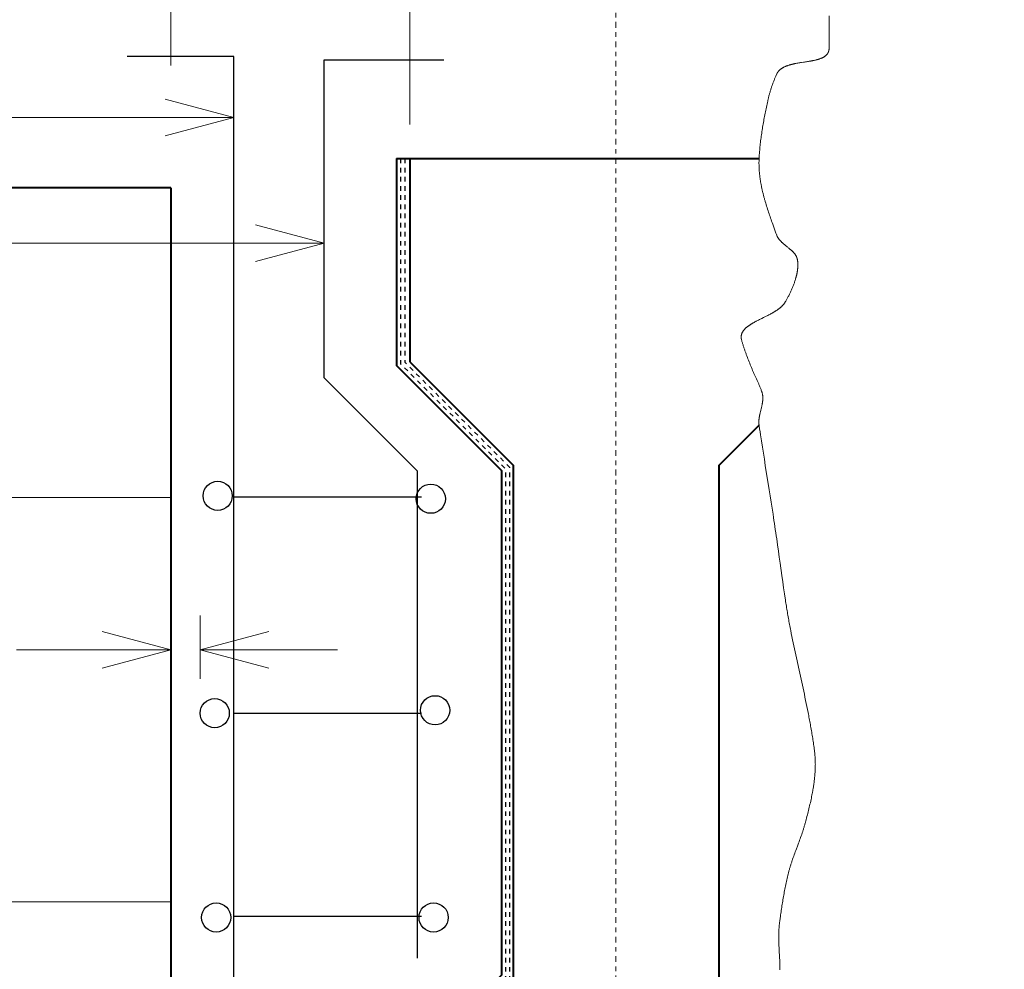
# Model space of a CAD drawing. Extents: x 0 to 958, y 0 to 252.
# Tile 13 of 16: x 264 to 286, y 202 to 223. Entities that reach past the tile are written whole.
import ezdxf
from ezdxf import colors
from ezdxf.entities.mleader import LeaderData, LeaderLine
from ezdxf.math import Vec2, Vec3

# ---------------------------------------------------------------- set-up
doc = ezdxf.new("R2010")
doc.units = 0
doc.header["$MEASUREMENT"] = 0
doc.linetypes.add('Wisdot2', pattern=[0.125, 0.0625, -0.0625])
doc.linetypes.add('Wisdot4', pattern=[0.28125, 0.125, -0.0625, 0.03125, -0.0625])
for name, color, linetype, lineweight in [('B_ANNO_BREAK', 7, 'Continuous', 18), ('B_ANNO_DIM', 7, 'Continuous', 18), ('B_ANNO_TEXT', 7, 'Continuous', 18), ('B_CNTR', 1, 'Wisdot4', 18), ('B_CONC_DECK', 1, 'Continuous', 40), ('B_CONC_GIRD', 50, 'Continuous', 40), ('B_DETAIL_HIDDEN', 7, 'Wisdot2', 25), ('B_REBAR', 5, 'Continuous', 25)]:
    doc.layers.add(name, color=color, linetype=linetype, lineweight=lineweight)
doc.styles.add('Annotative', font='calibri.ttf', dxfattribs={"height": 0.0625})
doc.styles.get("Standard").update_dxf_attribs({"font": 'calibri.ttf'})
doc.dimstyles.new('Annotative', dxfattribs={"dimscale": 0, "dimtxt": 0.0625, "dimasz": 0.0625, "dimexe": 0.03125, "dimexo": 0.03125, "dimgap": 0.03125, "dimtad": 1, "dimdec": 3, "dimzin": 3, "dimdsep": 46, "dimlunit": 4, "dimtxsty": 'Annotative', "dimblk": 'OPEN30', "dimcen": 0.03125, "dimclrd": 256, "dimclre": 256, "dimclrt": 256, "dimaunit": 1, "dimadec": 0, "dimazin": 0, "dimtfac": 0.75, "dimtdec": 3, "dimtofl": 0, "dimtmove": 0, "dimatfit": 3, "dimldrblk": 'OPEN30', "dimfxl": 1, "dimtfill": 1, "dimfrac": 1, "dimtolj": 1, "dimtzin": 0, "dimlwd": -1, "dimlwe": -1, "dimarcsym": 0})

# ---------------------------------------------------------------- blocks, each defined once
blk = doc.blocks.new('_Open30')
at = {"color": 0, "linetype": 'ByBlock', "lineweight": -2}
for p, q in [((-1, 0.268), (0, 0)), ((0, 0), (-1, -0.268)), ((0, 0), (-1, 0))]:
    blk.add_line(p, q, dxfattribs=at)
blk = doc.blocks.new('*D128')
at = {"layer": 'B_ANNO_DIM', "transparency": 16777216}
for p, q in [((267.446, 221.847), (267.446, 234.199)), ((272.663, 220.56), (272.663, 234.199)), ((268.946, 233.449), (271.163, 233.449))]:
    blk.add_line(p, q, dxfattribs=at)
at = {"layer": 'Defpoints', "color": 0, "transparency": 16777216}
for p in [(272.663, 233.449), (267.446, 221.097), (272.663, 219.81)]:
    blk.add_point(p, dxfattribs=at)
at = {"layer": 'B_ANNO_DIM', "transparency": 16777216, "xscale": 1.5, "yscale": 1.5, "zscale": 1.5, "rotation": 180}
blk.add_blockref('_Open30', (267.446, 233.449), dxfattribs=at)
at = {"layer": 'B_ANNO_DIM', "transparency": 16777216, "xscale": 1.5, "yscale": 1.5, "zscale": 1.5}
blk.add_blockref('_Open30', (272.663, 233.449), dxfattribs=at)
at = {"layer": 'B_ANNO_DIM', "transparency": 16777216, "insert": (270.054, 234.953), "char_height": 1.5, "attachment_point": 5, "style": 'Annotative', "bg_fill": 3, "box_fill_scale": 1.25, "bg_fill_color": 256, "bg_fill_true_color": 13158600, "bg_fill_transparency": 0}
blk.add_mtext('\\A1;7"', dxfattribs=at)
blk = doc.blocks.new('*D125')
at = {"layer": 'B_ANNO_DIM', "transparency": 16777216}
for p, q in [((268.084, 208.456), (268.084, 209.838)), ((265.946, 209.088), (259.47, 209.088)), ((269.584, 209.088), (271.084, 209.088))]:
    blk.add_line(p, q, dxfattribs=at)
at = {"layer": 'Defpoints', "color": 0, "transparency": 16777216}
for p in [(267.446, 209.088), (268.084, 209.088), (268.084, 207.706)]:
    blk.add_point(p, dxfattribs=at)
at = {"layer": 'B_ANNO_DIM', "transparency": 16777216, "xscale": 1.5, "yscale": 1.5, "zscale": 1.5}
blk.add_blockref('_Open30', (267.446, 209.088), dxfattribs=at)
at = {"layer": 'B_ANNO_DIM', "transparency": 16777216, "xscale": 1.5, "yscale": 1.5, "zscale": 1.5, "rotation": 180}
blk.add_blockref('_Open30', (268.084, 209.088), dxfattribs=at)
at = {"layer": 'B_ANNO_DIM', "transparency": 16777216, "insert": (261.938, 210.894), "char_height": 1.5, "width": 3.51708, "attachment_point": 5, "style": 'Annotative', "bg_fill": 3, "box_fill_scale": 1.25, "bg_fill_color": 256, "bg_fill_true_color": 13158600, "bg_fill_transparency": 0}
blk.add_mtext('\\A1;1{\\H0.7x;\\S1#2;}"', dxfattribs=at)
at = {"layer": 'B_ANNO_DIM', "transparency": 16777216, "insert": (261.938, 207.573), "char_height": 1.5, "width": 3.51708, "attachment_point": 5, "style": 'Annotative', "bg_fill": 3, "box_fill_scale": 1.25, "bg_fill_color": 256, "bg_fill_true_color": 13158600, "bg_fill_transparency": 0}
blk.add_mtext('\\A1;CL.', dxfattribs=at)
blk = doc.blocks.new('*D129')
at = {"layer": 'B_ANNO_DIM', "transparency": 16777216}
for p, q in [((236.261, 212.419), (267.458, 212.419)), ((251.458, 210.919), (251.458, 205.09)), ((236.261, 203.59), (267.458, 203.59)), ((251.458, 203.59), (251.458, 190.802))]:
    blk.add_line(p, q, dxfattribs=at)
at = {"layer": 'Defpoints', "color": 0, "transparency": 16777216}
for p in [(235.511, 212.419), (235.511, 203.59), (251.458, 203.59)]:
    blk.add_point(p, dxfattribs=at)
at = {"layer": 'B_ANNO_DIM', "transparency": 16777216, "xscale": 1.5, "yscale": 1.5, "zscale": 1.5}
for p, rotation in [((251.458, 212.419), 90), ((251.458, 203.59), 270)]:
    blk.add_blockref('_Open30', p, dxfattribs=dict(at, rotation=rotation))
at = {"layer": 'B_ANNO_DIM', "transparency": 16777216, "char_height": 1.5, "attachment_point": 5, "rotation": 90, "style": 'Annotative', "bg_fill": 3, "box_fill_scale": 1.25, "bg_fill_color": 256, "bg_fill_true_color": 13158600, "bg_fill_transparency": 0}
for s, insert in [('\\A1;AT 8" SPA.', (252.977, 196.446)), ('\\A1;S3     ', (249.94, 196.446))]:
    blk.add_mtext(s, dxfattribs=dict(at, insert=insert))
blk = doc.blocks.new('*U124')
at = {"layer": 'B_ANNO_BREAK'}
blk.add_lwpolyline([(281.8124, 222.934), (281.8127, 222.6637), (281.8128, 222.5286), (281.8128, 222.3935), (281.8128, 222.3259), (281.8126, 222.2584), (281.8126, 222.2415), (281.8126, 222.233), (281.8125, 222.2246), (281.8124, 222.2205), (281.8122, 222.2164), (281.812, 222.2123), (281.8117, 222.2083), (281.8113, 222.2043), (281.8109, 222.2003), (281.8104, 222.1965), (281.8098, 222.1926), (281.8092, 222.1888), (281.8086, 222.185), (281.8078, 222.1813), (281.8071, 222.1776), (281.8062, 222.1739), (281.8053, 222.1703), (281.8044, 222.1668), (281.8034, 222.1632), (281.8023, 222.1597), (281.8012, 222.1563), (281.8, 222.1529), (281.7988, 222.1495), (281.7975, 222.1461), (281.7961, 222.1428), (281.7947, 222.1396), (281.7933, 222.1363), (281.7918, 222.1331), (281.7902, 222.13), (281.7886, 222.1269), (281.7869, 222.1238), (281.7852, 222.1207), (281.7834, 222.1177), (281.7816, 222.1147), (281.7797, 222.1118), (281.7778, 222.1089), (281.7758, 222.106), (281.7738, 222.1032), (281.7717, 222.1004), (281.7696, 222.0976), (281.7675, 222.0949), (281.7652, 222.0922), (281.763, 222.0895), (281.7583, 222.0842), (281.7534, 222.0791), (281.7484, 222.0741), (281.7432, 222.0692), (281.7378, 222.0645), (281.7322, 222.0598), (281.7264, 222.0553), (281.7205, 222.0509), (281.7144, 222.0466), (281.7082, 222.0424), (281.7017, 222.0383), (281.6952, 222.0343), (281.6885, 222.0304), (281.6816, 222.0266), (281.6746, 222.023), (281.6674, 222.0194), (281.6601, 222.0159), (281.6527, 222.0125), (281.6451, 222.0091), (281.6374, 222.0059), (281.6295, 222.0028), (281.6216, 221.9997), (281.6135, 221.9967), (281.6052, 221.9938), (281.5969, 221.991), (281.5885, 221.9882), (281.5799, 221.9855), (281.5713, 221.9829), (281.5625, 221.9804), (281.5536, 221.9779), (281.5446, 221.9754), (281.5356, 221.9731), (281.5264, 221.9708), (281.5172, 221.9685), (281.5078, 221.9663), (281.4984, 221.9641), (281.4889, 221.962), (281.4793, 221.96), (281.4697, 221.9579), (281.4599, 221.956), (281.4501, 221.954), (281.4403, 221.9521), (281.4303, 221.9503), (281.4204, 221.9484), (281.4103, 221.9466), (281.4002, 221.9449), (281.3799, 221.9414), (281.3593, 221.938), (281.3387, 221.9347), (281.3179, 221.9314), (281.2969, 221.9281), (281.276, 221.9249), (281.2549, 221.9217), (281.2127, 221.9151), (281.1916, 221.9118), (281.1706, 221.9083), (281.1496, 221.9048), (281.1287, 221.9012), (281.108, 221.8974), (281.0873, 221.8935), (281.0771, 221.8914), (281.0668, 221.8894), (281.0567, 221.8873), (281.0465, 221.8851), (281.0365, 221.8829), (281.0265, 221.8806), (281.0165, 221.8783), (281.0066, 221.8759), (280.9968, 221.8735), (280.987, 221.871), (280.9773, 221.8684), (280.9677, 221.8658), (280.9581, 221.8631), (280.9487, 221.8603), (280.9393, 221.8575), (280.93, 221.8546), (280.9208, 221.8516), (280.9117, 221.8485), (280.9027, 221.8453), (280.8937, 221.8421), (280.8849, 221.8388), (280.8762, 221.8354), (280.8676, 221.8319), (280.8591, 221.8283), (280.8507, 221.8246), (280.8424, 221.8208), (280.8343, 221.8169), (280.8262, 221.8129), (280.8183, 221.8088), (280.8106, 221.8046), (280.8029, 221.8003), (280.7954, 221.7958), (280.788, 221.7913), (280.7808, 221.7866), (280.7737, 221.7819), (280.7667, 221.777), (280.7599, 221.7719), (280.7533, 221.7668), (280.7468, 221.7615), (280.7405, 221.7561), (280.7343, 221.7506), (280.7283, 221.7449), (280.7225, 221.7391), (280.7168, 221.7332), (280.7113, 221.7271), (280.706, 221.7209), (280.7034, 221.7177), (280.7008, 221.7145), (280.6983, 221.7113), (280.6959, 221.708), (280.6935, 221.7047), (280.6911, 221.7014), (280.6888, 221.698), (280.6865, 221.6946), (280.6843, 221.6911), (280.6821, 221.6876), (280.68, 221.684), (280.678, 221.6805), (280.6759, 221.6768), (280.674, 221.6732), (280.672, 221.6695), (280.6702, 221.6657), (280.6683, 221.662), (280.6666, 221.6581), (280.6631, 221.6504), (280.6563, 221.6349), (280.6496, 221.6194), (280.6429, 221.6039), (280.6363, 221.5884), (280.6298, 221.5728), (280.6234, 221.5572), (280.617, 221.5415), (280.6108, 221.5258), (280.6046, 221.5101), (280.5985, 221.4944), (280.5925, 221.4786), (280.5866, 221.4628), (280.5808, 221.447), (280.575, 221.4311), (280.5693, 221.4152), (280.5638, 221.3993), (280.5583, 221.3833), (280.5529, 221.3673), (280.5476, 221.3513), (280.5424, 221.3352), (280.5373, 221.3191), (280.5323, 221.303), (280.5274, 221.2868), (280.5225, 221.2706), (280.5178, 221.2543), (280.5132, 221.238), (280.5087, 221.2217), (280.5042, 221.2053), (280.4999, 221.1889), (280.4957, 221.1725), (280.4915, 221.156), (280.4875, 221.1395), (280.4836, 221.1229), (280.4798, 221.1063), (280.4761, 221.0896), (280.4724, 221.073), (280.4653, 221.0396), (280.4581, 221.0062), (280.4511, 220.9728), (280.4441, 220.9394), (280.4371, 220.906), (280.4303, 220.8726), (280.4235, 220.8392), (280.4168, 220.8058), (280.4102, 220.7724), (280.4038, 220.7389), (280.3974, 220.7055), (280.3911, 220.6721), (280.3849, 220.6386), (280.3789, 220.6052), (280.373, 220.5718), (280.3672, 220.5383), (280.3616, 220.5049), (280.356, 220.4714), (280.3507, 220.438), (280.3455, 220.4046), (280.3404, 220.3711), (280.3355, 220.3377), (280.3308, 220.3043), (280.3263, 220.2708), (280.3219, 220.2374), (280.3177, 220.204), (280.3137, 220.1706), (280.3099, 220.1372), (280.3063, 220.1038), (280.3029, 220.0704), (280.2997, 220.037), (280.2968, 220.0036), (280.294, 219.9702), (280.2915, 219.9368), (280.2903, 219.9202), (280.2892, 219.9035), (280.2881, 219.8868), (280.2871, 219.8701), (280.2862, 219.8535), (280.2853, 219.8368), (280.2845, 219.8201), (280.2838, 219.8034), (280.2831, 219.7868), (280.2827, 219.7701), (280.2823, 219.7535), (280.2821, 219.7368), (280.282, 219.7202), (280.282, 219.7035), (280.2822, 219.6869), (280.2825, 219.6702), (280.2829, 219.6536), (280.2835, 219.637), (280.2842, 219.6203), (280.285, 219.6037), (280.2859, 219.5871), (280.2869, 219.5705), (280.2881, 219.5539), (280.2893, 219.5373), (280.2907, 219.5207), (280.2922, 219.5041), (280.2938, 219.4875), (280.2955, 219.4709), (280.2974, 219.4543), (280.2993, 219.4377), (280.3013, 219.4211), (280.3035, 219.4045), (280.3057, 219.388), (280.3081, 219.3714), (280.3105, 219.3548), (280.3131, 219.3383), (280.3157, 219.3217), (280.3185, 219.3051), (280.3213, 219.2886), (280.3242, 219.2721), (280.3273, 219.2555), (280.3304, 219.239), (280.3336, 219.2224), (280.3369, 219.2059), (280.3402, 219.1894), (280.3437, 219.1729), (280.3472, 219.1564), (280.3509, 219.1398), (280.3546, 219.1233), (280.3584, 219.1068), (280.3622, 219.0903), (280.3662, 219.0738), (280.3702, 219.0573), (280.3743, 219.0409), (280.3784, 219.0244), (280.3826, 219.0079), (280.3869, 218.9914), (280.3913, 218.975), (280.3957, 218.9585), (280.4002, 218.942), (280.4048, 218.9256), (280.4094, 218.9091), (280.4141, 218.8927), (280.4188, 218.8762), (280.4285, 218.8434), (280.4383, 218.8105), (280.4484, 218.7777), (280.4587, 218.7449), (280.4691, 218.7121), (280.4798, 218.6793), (280.4905, 218.6465), (280.5015, 218.6138), (280.5126, 218.5811), (280.5238, 218.5484), (280.5351, 218.5157), (280.5465, 218.483), (280.558, 218.4504), (280.5696, 218.4178), (280.5813, 218.3852), (280.6048, 218.32), (280.6284, 218.2549), (280.6521, 218.19), (280.6639, 218.1575), (280.6669, 218.1494), (280.6685, 218.1454), (280.6701, 218.1414), (280.6717, 218.1374), (280.6734, 218.1335), (280.677, 218.1257), (280.6807, 218.1179), (280.6847, 218.1103), (280.6889, 218.1028), (280.6932, 218.0954), (280.6977, 218.088), (280.7024, 218.0808), (280.7072, 218.0736), (280.7122, 218.0665), (280.7174, 218.0595), (280.7227, 218.0526), (280.7282, 218.0457), (280.7337, 218.0389), (280.7395, 218.0322), (280.7453, 218.0256), (280.7513, 218.019), (280.7573, 218.0125), (280.7635, 218.006), (280.7698, 217.9996), (280.7762, 217.9933), (280.7827, 217.987), (280.7892, 217.9807), (280.7959, 217.9746), (280.8026, 217.9684), (280.8094, 217.9623), (280.8162, 217.9563), (280.8231, 217.9503), (280.837, 217.9383), (280.8511, 217.9266), (280.8653, 217.9149), (280.8796, 217.9033), (280.8938, 217.8918), (280.9081, 217.8804), (280.9222, 217.869), (280.9362, 217.8576), (280.9501, 217.8462), (280.9569, 217.8405), (280.9637, 217.8348), (280.9704, 217.8291), (280.9771, 217.8234), (280.9837, 217.8176), (280.9902, 217.8119), (280.9965, 217.8061), (281.0029, 217.8003), (281.0091, 217.7945), (281.0151, 217.7887), (281.0211, 217.7828), (281.027, 217.7769), (281.0327, 217.7709), (281.0383, 217.765), (281.0438, 217.759), (281.0491, 217.7529), (281.0543, 217.7468), (281.0593, 217.7407), (281.0642, 217.7345), (281.0689, 217.7283), (281.0735, 217.722), (281.0778, 217.7157), (281.082, 217.7093), (281.086, 217.7028), (281.0898, 217.6963), (281.0934, 217.6898), (281.0967, 217.6831), (281.0999, 217.6764), (281.1014, 217.673), (281.1029, 217.6696), (281.1043, 217.6662), (281.1056, 217.6628), (281.1069, 217.6593), (281.1081, 217.6559), (281.1093, 217.6524), (281.1104, 217.6489), (281.1114, 217.6453), (281.1124, 217.6418), (281.1143, 217.6346), (281.1161, 217.6274), (281.1177, 217.6202), (281.1193, 217.6129), (281.1208, 217.6055), (281.1221, 217.5981), (281.1234, 217.5907), (281.1245, 217.5832), (281.1256, 217.5756), (281.1265, 217.568), (281.1274, 217.5604), (281.1281, 217.5527), (281.1288, 217.545), (281.1293, 217.5372), (281.1298, 217.5294), (281.1302, 217.5215), (281.1305, 217.5136), (281.1307, 217.5057), (281.1308, 217.4977), (281.1308, 217.4897), (281.1307, 217.4817), (281.1305, 217.4736), (281.1303, 217.4655), (281.1299, 217.4573), (281.1295, 217.4492), (281.129, 217.441), (281.1284, 217.4327), (281.1277, 217.4244), (281.1269, 217.4161), (281.1261, 217.4078), (281.1252, 217.3995), (281.1242, 217.3911), (281.1231, 217.3827), (281.122, 217.3743), (281.1208, 217.3658), (281.1195, 217.3573), (281.1181, 217.3488), (281.1166, 217.3403), (281.1151, 217.3318), (281.1135, 217.3233), (281.1119, 217.3147), (281.1102, 217.3061), (281.1084, 217.2975), (281.1065, 217.2889), (281.1046, 217.2803), (281.1026, 217.2717), (281.1005, 217.263), (281.0984, 217.2544), (281.0963, 217.2457), (281.094, 217.237), (281.0917, 217.2283), (281.0894, 217.2197), (281.0869, 217.211), (281.082, 217.1936), (281.0767, 217.1762), (281.0713, 217.1587), (281.0657, 217.1413), (281.0598, 217.1239), (281.0538, 217.1066), (281.0476, 217.0892), (281.0413, 217.0719), (281.0347, 217.0547), (281.028, 217.0374), (281.0212, 217.0203), (281.0142, 217.0032), (281.0071, 216.9862), (280.9998, 216.9692), (280.9925, 216.9524), (280.985, 216.9356), (280.9774, 216.919), (280.9697, 216.9025), (280.962, 216.886), (280.9541, 216.8698), (280.9462, 216.8536), (280.9383, 216.8376), (280.9302, 216.8217), (280.9221, 216.806), (280.914, 216.7905), (280.9059, 216.7751), (280.8977, 216.76), (280.8895, 216.745), (280.8813, 216.7302), (280.8731, 216.7156), (280.8649, 216.7012), (280.8567, 216.687), (280.8525, 216.68), (280.8481, 216.6731), (280.8436, 216.6663), (280.8389, 216.6595), (280.834, 216.6527), (280.829, 216.6461), (280.8238, 216.6395), (280.8185, 216.633), (280.813, 216.6265), (280.8074, 216.6201), (280.8017, 216.6138), (280.7957, 216.6075), (280.7897, 216.6013), (280.7835, 216.5951), (280.7772, 216.589), (280.7708, 216.5829), (280.7642, 216.5769), (280.7575, 216.571), (280.7507, 216.5651), (280.7437, 216.5592), (280.7367, 216.5534), (280.7295, 216.5477), (280.7222, 216.542), (280.7149, 216.5363), (280.7074, 216.5307), (280.6998, 216.5251), (280.6921, 216.5196), (280.6843, 216.5141), (280.6765, 216.5087), (280.6685, 216.5033), (280.6604, 216.4979), (280.6523, 216.4926), (280.6441, 216.4874), (280.6358, 216.4821), (280.6274, 216.4769), (280.619, 216.4717), (280.6105, 216.4666), (280.6019, 216.4615), (280.5932, 216.4564), (280.5845, 216.4514), (280.5757, 216.4464), (280.5669, 216.4414), (280.5491, 216.4315), (280.5311, 216.4218), (280.513, 216.4121), (280.4947, 216.4025), (280.4763, 216.393), (280.4577, 216.3835), (280.4391, 216.3742), (280.4205, 216.3648), (280.3832, 216.3463), (280.3459, 216.3279), (280.3273, 216.3188), (280.3088, 216.3096), (280.2905, 216.3005), (280.2722, 216.2913), (280.2542, 216.2821), (280.2363, 216.2729), (280.2186, 216.2636), (280.2098, 216.259), (280.2011, 216.2544), (280.1924, 216.2497), (280.1838, 216.245), (280.1753, 216.2403), (280.1669, 216.2356), (280.1585, 216.2309), (280.1502, 216.2262), (280.142, 216.2214), (280.1338, 216.2166), (280.1258, 216.2118), (280.1178, 216.207), (280.1099, 216.2022), (280.1021, 216.1973), (280.0945, 216.1924), (280.0869, 216.1875), (280.0794, 216.1826), (280.072, 216.1776), (280.0647, 216.1726), (280.0575, 216.1676), (280.0505, 216.1625), (280.0435, 216.1575), (280.0367, 216.1523), (280.03, 216.1472), (280.0234, 216.142), (280.017, 216.1368), (280.0107, 216.1315), (280.0045, 216.1262), (279.9984, 216.1209), (279.9925, 216.1155), (279.9867, 216.1101), (279.9811, 216.1047), (279.9756, 216.0992), (279.9703, 216.0936), (279.9651, 216.088), (279.9601, 216.0824), (279.9552, 216.0767), (279.9505, 216.071), (279.946, 216.0652), (279.9416, 216.0594), (279.9374, 216.0535), (279.9334, 216.0476), (279.9295, 216.0416), (279.9259, 216.0356), (279.9224, 216.0295), (279.9191, 216.0234), (279.9159, 216.0172), (279.913, 216.0109), (279.9103, 216.0046), (279.9077, 215.9982), (279.9054, 215.9918), (279.9032, 215.9853), (279.9013, 215.9787), (279.8996, 215.9721), (279.898, 215.9654), (279.8967, 215.9587), (279.8956, 215.9519), (279.8948, 215.945), (279.8944, 215.9415), (279.8941, 215.938), (279.8939, 215.9345), (279.8937, 215.931), (279.8935, 215.9275), (279.8935, 215.9239), (279.8935, 215.9203), (279.8935, 215.9167), (279.8936, 215.9131), (279.8938, 215.9095), (279.894, 215.9059), (279.8942, 215.9022), (279.8946, 215.8985), (279.895, 215.8948), (279.8954, 215.8911), (279.896, 215.8873), (279.8965, 215.8836), (279.8972, 215.8798), (279.8979, 215.876), (279.8986, 215.8722), (279.8995, 215.8683), (279.9004, 215.8645), (279.9023, 215.8567), (279.9064, 215.8411), (279.9106, 215.8255), (279.915, 215.8098), (279.9194, 215.7941), (279.924, 215.7784), (279.9287, 215.7626), (279.9335, 215.7468), (279.9384, 215.731), (279.9434, 215.7151), (279.9485, 215.6992), (279.9538, 215.6833), (279.9591, 215.6674), (279.9645, 215.6515), (279.9699, 215.6355), (279.9755, 215.6196), (279.9811, 215.6036), (279.9869, 215.5876), (279.9926, 215.5716), (279.9985, 215.5556), (280.0044, 215.5396), (280.0164, 215.5076), (280.0287, 215.4755), (280.0411, 215.4435), (280.0537, 215.4115), (280.0664, 215.3796), (280.0792, 215.3477), (280.0921, 215.3158), (280.105, 215.2841), (280.118, 215.2524), (280.1309, 215.2209), (280.1438, 215.1895), (280.1566, 215.1582), (280.1631, 215.1427), (280.1697, 215.1272), (280.1764, 215.1118), (280.1832, 215.0964), (280.1901, 215.0811), (280.197, 215.0658), (280.2112, 215.0353), (280.2254, 215.0049), (280.2398, 214.9744), (280.254, 214.944), (280.2611, 214.9287), (280.2682, 214.9134), (280.2751, 214.8981), (280.282, 214.8827), (280.2889, 214.8672), (280.2956, 214.8517), (280.3022, 214.8361), (280.3086, 214.8204), (280.315, 214.8047), (280.3212, 214.7888), (280.3272, 214.7728), (280.333, 214.7568), (280.3387, 214.7406), (280.3414, 214.7324), (280.3441, 214.7243), (280.3468, 214.7161), (280.3494, 214.7078), (280.3517, 214.6996), (280.3539, 214.6913), (280.3559, 214.6831), (280.3577, 214.6748), (280.3593, 214.6665), (280.3608, 214.6582), (280.362, 214.6499), (280.3631, 214.6416), (280.364, 214.6333), (280.3648, 214.625), (280.3654, 214.6167), (280.3659, 214.6083), (280.3662, 214.6), (280.3664, 214.5916), (280.3664, 214.5833), (280.3663, 214.5749), (280.366, 214.5665), (280.3657, 214.5581), (280.3652, 214.5497), (280.3646, 214.5414), (280.3639, 214.533), (280.3631, 214.5246), (280.3621, 214.5161), (280.3611, 214.5077), (280.36, 214.4993), (280.3588, 214.4909), (280.3575, 214.4825), (280.3561, 214.474), (280.3546, 214.4656), (280.3531, 214.4572), (280.3515, 214.4487), (280.3498, 214.4403), (280.3463, 214.4234), (280.3426, 214.4064), (280.3387, 214.3895), (280.3347, 214.3726), (280.3306, 214.3556), (280.3222, 214.3217), (280.3138, 214.2878), (280.3097, 214.2709), (280.3057, 214.2539), (280.3019, 214.237), (280.2982, 214.22), (280.2965, 214.2116), (280.2948, 214.2031), (280.2932, 214.1946), (280.2916, 214.1862), (280.2901, 214.1777), (280.2887, 214.1693), (280.2874, 214.1608), (280.2861, 214.1524), (280.2849, 214.1439), (280.2839, 214.1355), (280.2829, 214.127), (280.282, 214.1186), (280.2813, 214.1102), (280.2806, 214.1017), (280.2801, 214.0933), (280.2797, 214.0849), (280.2794, 214.0765), (280.2792, 214.0681), (280.2792, 214.0597), (280.2793, 214.0513), (280.2796, 214.0429), (280.28, 214.0345), (280.2805, 214.0262), (280.2812, 214.0178), (280.2821, 214.0094), (280.2831, 214.0011), (280.2843, 213.9927), (280.2855, 213.9844), (280.2955, 213.9176), (280.3056, 213.8508), (280.3158, 213.7841), (280.3362, 213.6505), (280.3569, 213.517), (280.3777, 213.3835), (280.3987, 213.25), (280.4198, 213.1165), (280.5045, 212.5825), (280.5255, 212.449), (280.5465, 212.3155), (280.5673, 212.182), (280.5879, 212.0484), (280.5981, 211.9816), (280.6083, 211.9148), (280.6184, 211.848), (280.6284, 211.7813), (280.6384, 211.7144), (280.6483, 211.6476), (280.6581, 211.5808), (280.6678, 211.514), (280.6871, 211.3803), (280.7062, 211.2466), (280.7253, 211.1128), (280.7444, 210.979), (280.7824, 210.7113), (280.8014, 210.5775), (280.8205, 210.4437), (280.8397, 210.31), (280.859, 210.1764), (280.8639, 210.143), (280.8689, 210.1096), (280.8741, 210.0762), (280.8793, 210.0429), (280.8846, 210.0095), (280.89, 209.9762), (280.8955, 209.9428), (280.9011, 209.9095), (280.9068, 209.8762), (280.9125, 209.8429), (280.9183, 209.8096), (280.9243, 209.7763), (280.9302, 209.743), (280.9363, 209.7097), (280.9424, 209.6765), (280.9487, 209.6432), (280.9549, 209.6099), (280.9613, 209.5767), (280.9677, 209.5435), (280.9741, 209.5102), (280.9872, 209.4438), (281.0005, 209.3774), (281.0141, 209.311), (281.0278, 209.2446), (281.0416, 209.1782), (281.0556, 209.1119), (281.0698, 209.0456), (281.0841, 208.9793), (281.0984, 208.913), (281.1129, 208.8468), (281.1419, 208.7143), (281.171, 208.5819), (281.2002, 208.4495), (281.2147, 208.3833), (281.2291, 208.3171), (281.2435, 208.2509), (281.2577, 208.1847), (281.2719, 208.1185), (281.2859, 208.0523), (281.2998, 207.9861), (281.3135, 207.9199), (281.327, 207.8537), (281.3403, 207.7875), (281.3535, 207.7213), (281.3599, 207.6882), (281.3663, 207.6551), (281.3727, 207.622), (281.379, 207.5889), (281.3852, 207.5557), (281.3913, 207.5226), (281.3974, 207.4895), (281.4034, 207.4563), (281.4093, 207.4232), (281.4151, 207.3901), (281.4209, 207.3569), (281.4266, 207.3238), (281.4322, 207.2906), (281.4377, 207.2575), (281.4431, 207.2243), (281.4484, 207.1911), (281.4537, 207.158), (281.4588, 207.1248), (281.4638, 207.0916), (281.4688, 207.0584), (281.4736, 207.0252), (281.4783, 206.992), (281.483, 206.9588), (281.4875, 206.9256), (281.4919, 206.8924), (281.494, 206.8758), (281.4961, 206.8591), (281.498, 206.8425), (281.4998, 206.8259), (281.5015, 206.8092), (281.503, 206.7926), (281.5044, 206.7759), (281.5057, 206.7592), (281.5069, 206.7425), (281.5079, 206.7258), (281.5088, 206.7091), (281.5096, 206.6924), (281.5102, 206.6757), (281.5108, 206.659), (281.5112, 206.6423), (281.5115, 206.6255), (281.5117, 206.6088), (281.5118, 206.592), (281.5117, 206.5753), (281.5116, 206.5585), (281.5113, 206.5418), (281.511, 206.525), (281.5105, 206.5082), (281.5099, 206.4914), (281.5092, 206.4746), (281.5085, 206.4578), (281.5076, 206.441), (281.5066, 206.4242), (281.5055, 206.4074), (281.5043, 206.3906), (281.5031, 206.3738), (281.5017, 206.357), (281.5003, 206.3402), (281.4987, 206.3234), (281.4971, 206.3065), (281.4954, 206.2897), (281.4936, 206.2729), (281.4917, 206.256), (281.4897, 206.2392), (281.4876, 206.2224), (281.4855, 206.2055), (281.4833, 206.1887), (281.481, 206.1719), (281.4786, 206.155), (281.4762, 206.1382), (281.4737, 206.1214), (281.4711, 206.1045), (281.4684, 206.0877), (281.4657, 206.0708), (281.4629, 206.054), (281.46, 206.0372), (281.4571, 206.0203), (281.4541, 206.0035), (281.4511, 205.9867), (281.448, 205.9698), (281.4448, 205.953), (281.4383, 205.9194), (281.4316, 205.8857), (281.4246, 205.8521), (281.4175, 205.8185), (281.4102, 205.7849), (281.4027, 205.7513), (281.3951, 205.7178), (281.3873, 205.6842), (281.3794, 205.6507), (281.3713, 205.6172), (281.3632, 205.5838), (281.3549, 205.5503), (281.3466, 205.5169), (281.3381, 205.4836), (281.3296, 205.4503), (281.3211, 205.417), (281.3125, 205.3837), (281.3038, 205.3505), (281.2995, 205.3339), (281.295, 205.3174), (281.2905, 205.3009), (281.2859, 205.2844), (281.2812, 205.268), (281.2764, 205.2516), (281.2715, 205.2353), (281.2666, 205.219), (281.2616, 205.2027), (281.2565, 205.1865), (281.2514, 205.1703), (281.2462, 205.1541), (281.2409, 205.138), (281.2356, 205.1219), (281.2302, 205.1058), (281.2248, 205.0898), (281.2138, 205.0577), (281.2026, 205.0258), (281.1913, 204.994), (281.1798, 204.9622), (281.1682, 204.9305), (281.1565, 204.8988), (281.1448, 204.8672), (281.1212, 204.8041), (281.0975, 204.741), (281.0857, 204.7095), (281.074, 204.6779), (281.0623, 204.6464), (281.0508, 204.6148), (281.0394, 204.5831), (281.0281, 204.5514), (281.017, 204.5197), (281.006, 204.4878), (281.0006, 204.4719), (280.9953, 204.4559), (280.99, 204.44), (280.9848, 204.4239), (280.9797, 204.4079), (280.9746, 204.3919), (280.9695, 204.3758), (280.9646, 204.3596), (280.9597, 204.3435), (280.9549, 204.3273), (280.9502, 204.3111), (280.9456, 204.2949), (280.941, 204.2786), (280.9365, 204.2623), (280.9321, 204.2459), (280.9279, 204.2295), (280.9237, 204.2131), (280.9196, 204.1967), (280.9115, 204.1637), (280.9037, 204.1307), (280.896, 204.0977), (280.8885, 204.0646), (280.8812, 204.0315), (280.8741, 203.9984), (280.8671, 203.9653), (280.8602, 203.9321), (280.8536, 203.899), (280.847, 203.8658), (280.8407, 203.8325), (280.8344, 203.7993), (280.8283, 203.7661), (280.8223, 203.7328), (280.8165, 203.6995), (280.8107, 203.6662), (280.8051, 203.6329), (280.7996, 203.5996), (280.7942, 203.5662), (280.7889, 203.5329), (280.7837, 203.4995), (280.7786, 203.4661), (280.7735, 203.4327), (280.7686, 203.3994), (280.7637, 203.366), (280.7589, 203.3326), (280.7542, 203.2992), (280.7495, 203.2658), (280.7449, 203.2324), (280.7358, 203.1656), (280.7313, 203.1322), (280.7291, 203.1155), (280.727, 203.0987), (280.7251, 203.082), (280.7233, 203.0653), (280.7217, 203.0485), (280.7202, 203.0317), (280.7189, 203.0149), (280.7177, 202.9981), (280.7166, 202.9813), (280.7157, 202.9645), (280.7149, 202.9476), (280.7142, 202.9307), (280.7136, 202.9139), (280.7132, 202.897), (280.7129, 202.8801), (280.7126, 202.8632), (280.7125, 202.8462), (280.7125, 202.8293), (280.7125, 202.8124), (280.7127, 202.7954), (280.7129, 202.7785), (280.7132, 202.7615), (280.7136, 202.7445), (280.714, 202.7276), (280.7145, 202.7106), (280.7151, 202.6936), (280.7164, 202.6596), (280.7179, 202.6256), (280.7196, 202.5916), (280.7213, 202.5576), (280.7251, 202.4896), (280.7289, 202.4216), (280.7307, 202.3876), (280.7324, 202.3536), (280.734, 202.3197), (280.7355, 202.2858), (280.7367, 202.2519), (280.7372, 202.235), (280.7377, 202.2181), (280.7381, 202.2012), (280.7384, 202.1843), (280.7387, 202.1675), (280.7389, 202.1506), (280.739, 202.1337), (280.739, 202.1169), (280.7389, 202.1001)], dxfattribs=at)
at = {"layer": 'B_CNTR'}
blk.add_line((277.1595, 190.7999), (277.1595, 238.7978), dxfattribs=at)
at = {"layer": 'B_CONC_DECK'}
for q in [(260.949, 219.1762), (267.4463, 192.8684)]:
    blk.add_line((267.4463, 219.1762), q, dxfattribs=at)
at = {"layer": 'B_CONC_DECK', "flags": 128}
blk.add_lwpolyline([(272.37, 219.8152), (272.37, 215.2969), (274.6583, 213.0044), (274.6583, 201.9847), (270.081, 197.4074), (270.081, 193.3612)], dxfattribs=at)
at = {"layer": 'B_CONC_GIRD'}
for p, q in [((280.284, 219.8099), (272.37, 219.8099)), ((272.6625, 219.8099), (272.6625, 215.3782)), ((272.6625, 215.3782), (274.9155, 213.1214)), ((279.4095, 213.1199), (280.284, 213.9944)), ((274.9155, 213.1214), (274.9155, 201.8714)), ((279.4095, 201.8692), (279.4095, 213.1199))]:
    blk.add_line(p, q, dxfattribs=at)
at = {"layer": 'B_DETAIL_HIDDEN', "flags": 128}
for points in [[(272.46, 219.8152), (272.46, 215.3341), (274.7483, 213.0417), (274.7483, 201.9474), (270.171, 197.3701), (270.171, 193.3612)], [(272.55, 219.8152), (272.55, 215.3713), (274.8383, 213.0789), (274.8383, 201.9101), (270.261, 197.3329), (270.261, 193.3612)]]:
    blk.add_lwpolyline(points, dxfattribs=at)
at = {"layer": 'B_REBAR'}
for p, q in [((268.8173, 222.0457), (266.493, 222.0457)), ((268.8173, 195.7525), (268.8173, 222.0457)), ((270.792, 215.0317), (270.792, 221.9744)), ((270.792, 221.9744), (273.4065, 221.9744)), ((272.8305, 212.9924), (270.792, 215.0309)), ((272.8305, 202.3544), (272.8313, 212.9924)), ((268.8173, 212.4273), (272.9123, 212.4273)), ((268.8173, 207.7057), (272.9123, 207.7057)), ((268.8173, 203.2717), (272.9123, 203.2717))]:
    blk.add_line(p, q, dxfattribs=at)
for centre in [(268.4674, 212.4524), (273.1182, 212.3887), (273.2127, 207.7694), (268.4022, 207.7064), (268.4344, 203.2454), (273.1797, 203.2454)]:
    blk.add_circle(centre, 0.3185, dxfattribs=at)
at = {"layer": 'B_ANNO_TEXT', "style": 'Annotative'}
for tag, p in [('BN2', (248.5041, 219.9396)), ('BN3', (248.4941, 217.4338))]:
    blk.add_attdef(tag, p, '', height=1.5, dxfattribs=at)
at = {"layer": 'B_ANNO_DIM'}
ml = blk.add_multileader_mtext('Standard', dxfattribs=at)
ml.set_content('', color=256)
ml.set_leader_properties(color=256, linetype='ByLayer', lineweight=-1)
ml.set_arrow_properties(name='OPEN30')
ml.build(insert=Vec2(0, 0))
ml.multileader.update_dxf_attribs({"dogleg_length": 0.0625, "arrow_head_size": 1.5, "scale": 24})
ctx = ml.context
ctx.base_point, ctx.scale, ctx.char_height, ctx.arrow_head_size, ctx.landing_gap_size, ctx.plane_origin = Vec3(251.3843, 217.9713), 24, 1.5, 1.5, 0.75, Vec3(268.8173, 217.9713)
notes = []
notes.append((ctx, [(0, (1, 1, 0), (254.3843, 217.9713), (-1, 0), 1.5, [(0, [(270.792, 217.9713)], 0, [])])]))
ctx.mtext.insert, ctx.mtext.flow_direction = Vec3(252.1343, 218.7213), 5
for ctx, leaders in notes:
    for number, flags, end, landing, length, lines in leaders:
        leader = LeaderData()
        leader.index, (leader.has_last_leader_line, leader.has_dogleg_vector, leader.attachment_direction) = number, flags
        leader.last_leader_point, leader.dogleg_vector, leader.dogleg_length = Vec3(end), Vec3(landing), length
        for number, points, colour, breaks in lines:
            line = LeaderLine()
            line.index, line.vertices, line.color, line.breaks = number, Vec3.list(points), colors.encode_raw_color(colour), breaks
            leader.lines.append(line)
        ctx.leaders.append(leader)
dim = blk.add_linear_dim(base=(272.6625, 233.4494), p1=(267.4463, 221.0971), p2=(272.6625, 219.8099), text='7"', dimstyle='Annotative', dxfattribs=at)
dim.commit()
dim.dimension.update_dxf_attribs({"geometry": '*D128', "text_midpoint": (270.0544, 234.9529)})
dim = blk.add_linear_dim(base=(268.0836, 209.0879), p1=(267.4463, 209.0879), p2=(268.0836, 207.7064), text='1{\\H0.7x;\\S1#2;}"\\XCL.', dimstyle='Annotative', dxfattribs=at)
dim.commit()
dim.dimension.update_dxf_attribs({"geometry": '*D125', "text_midpoint": (261.9378, 209.0879), "dimtype": 160})
dim = blk.add_linear_dim(base=(251.4583, 203.5902), p1=(235.5111, 212.4194), p2=(235.5111, 203.5902), angle=90, text='S3     \\XAT 8" SPA.', dimstyle='Annotative', override={"dimexe": 0.666667}, dxfattribs=at)
dim.commit()
dim.dimension.update_dxf_attribs({"geometry": '*D129', "text_midpoint": (251.4583, 196.4462), "dimtype": 160})
ml = blk.add_multileader_mtext('Standard', dxfattribs=at)
ml.set_content('', color=256)
ml.set_leader_properties(color=256, linetype='ByLayer', lineweight=-1)
ml.set_arrow_properties(name='OPEN30')
ml.build(insert=Vec2(0, 0))
ml.multileader.update_dxf_attribs({"dogleg_length": 0.0625, "arrow_head_size": 1.5, "scale": 24})
ctx = ml.context
ctx.base_point, ctx.scale, ctx.char_height, ctx.arrow_head_size, ctx.landing_gap_size, ctx.plane_origin = Vec3(251.3843, 220.7156), 24, 1.5, 1.5, 0.75, Vec3(268.8173, 220.7156)
notes = []
notes.append((ctx, [(0, (1, 1, 0), (254.3843, 220.7156), (-1, 0), 1.5, [(0, [(268.8173, 220.7156)], 0, [])])]))
ctx.mtext.insert, ctx.mtext.flow_direction = Vec3(252.1343, 221.4656), 5
for ctx, leaders in notes:
    for number, flags, end, landing, length, lines in leaders:
        leader = LeaderData()
        leader.index, (leader.has_last_leader_line, leader.has_dogleg_vector, leader.attachment_direction) = number, flags
        leader.last_leader_point, leader.dogleg_vector, leader.dogleg_length = Vec3(end), Vec3(landing), length
        for number, points, colour, breaks in lines:
            line = LeaderLine()
            line.index, line.vertices, line.color, line.breaks = number, Vec3.list(points), colors.encode_raw_color(colour), breaks
            leader.lines.append(line)
        ctx.leaders.append(leader)
at = {"layer": 'B_ANNO_TEXT', "style": 'Annotative'}
blk.add_attdef('BN4', (250.6644, 197.4592), '', height=1.5, rotation=90, dxfattribs=at)

msp = doc.modelspace()

# ---------------------------------------------------------------- block references
msp.add_blockref('*U124', (0, 0))

doc.saveas('drawing.dxf')
